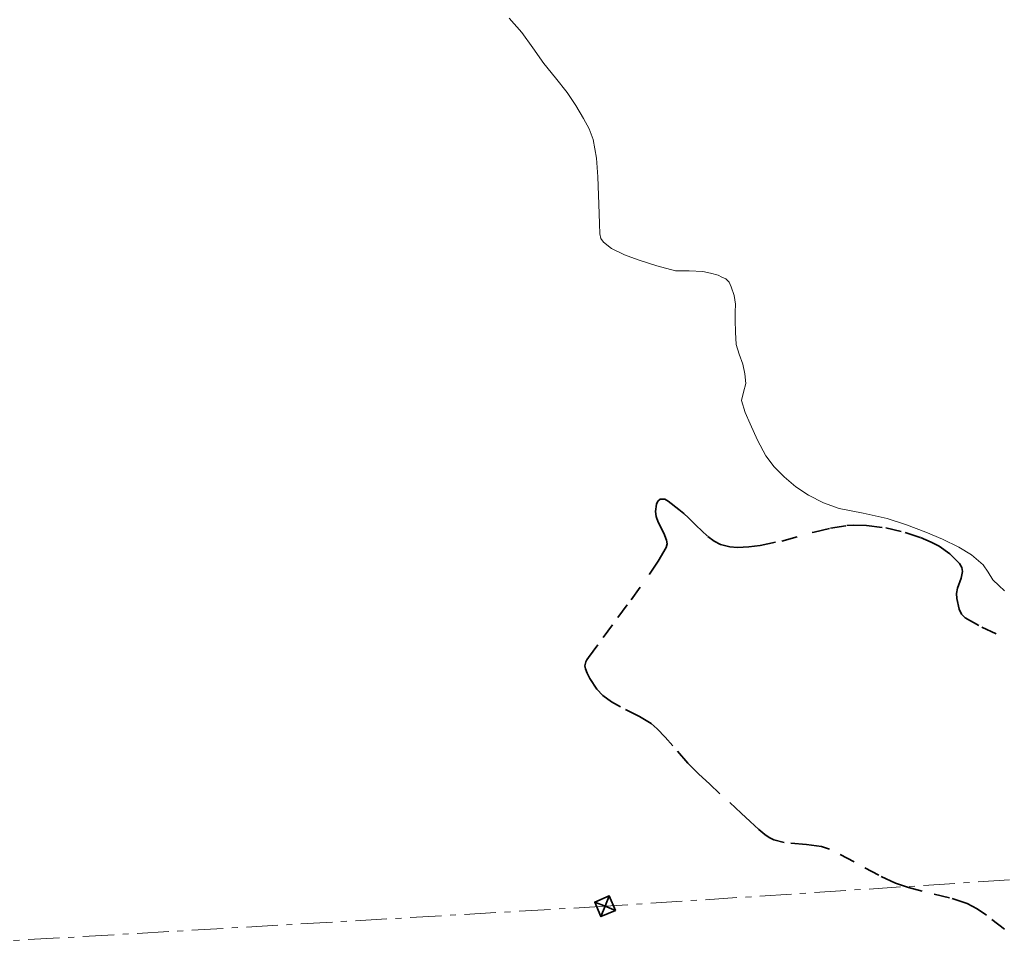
# Model space of a CAD drawing. Header units: metres. Extents: x 407555 to 411072, y 4571682 to 4574038.
# Tile 21 of 67: x 408589 to 408902, y 4572871 to 4573169. Entities that reach past the tile are written whole.
import ezdxf

# ---------------------------------------------------------------- set-up
doc = ezdxf.new("R2010")
doc.units = ezdxf.units.M
doc.header["$MEASUREMENT"] = 0
doc.linetypes.add('bt5mv20_liniae', pattern=[17.375, 10, -2.75, 1.875, -2.75])
doc.linetypes.add('bt5mv20_nopinta', pattern=[10, 5, -5])
doc.layers.get('0').update_dxf_attribs({"lineweight": 15})
for name, color, linetype, lineweight in [('COB01_LN', 7, 'Continuous', 15), ('ELE01_LN', 7, 'Continuous', 15), ('FLU01_LN', 7, 'Continuous', 15), ('TOR02_PT', 7, 'Continuous', 15)]:
    doc.layers.add(name, color=color, linetype=linetype, lineweight=lineweight)

# ---------------------------------------------------------------- blocks, each defined once
blk = doc.blocks.new('TORRE')
at = {"color": 0, "linetype": 'ByBlock', "lineweight": -2}
for points in [[(2.500502, -2.500498, 0), (2.500498, 2.500502, 0), (-2.500502, 2.500498, 0), (0, 0, 0), (2.500498, 2.500502, 0)], [(-2.500502, 2.500498, 0), (-2.500498, -2.500502, 0), (2.500502, -2.500498, 0), (0, 0, 0), (-2.500498, -2.500502, 0)]]:
    blk.add_polyline3d(points, dxfattribs=at)

msp = doc.modelspace()

# ---------------------------------------------------------------- linework, layer by layer
at = {"layer": 'COB01_LN', "color": 92, "linetype": 'bt5mv20_nopinta', "lineweight": 35}
for points in [[(408871.4, 4572892.56, 470.06), (408867.22, 4572893.99, 470.16), (408861.89, 4572896.47, 470.39), (408854.09, 4572900.78, 470.93), (408846.21, 4572904.76, 471.52), (408843.7, 4572905.57, 471.73), (408838.97, 4572906.23, 472.23), (408831.79, 4572906.9, 473.07), (408828.51, 4572907.78, 473.4), (408827.01, 4572908.49, 473.51), (408825.64, 4572909.45, 473.59), (408823.75, 4572911.08, 473.36), (408820.97, 4572913.61, 472.36), (408818.19, 4572916.2, 471.5), (408811.42, 4572922.41, 470.99), (408808.04, 4572925.53, 470.79), (408804.66, 4572928.65, 470.31), (408801.18, 4572932.18, 469.22), (408796.39, 4572937.67, 467.02), (408793.98, 4572940.42, 466.05), (408791.45, 4572943.09, 465.41), (408789.57, 4572944.71, 465.14), (408785.86, 4572947.02, 464.68), (408779.84, 4572950.01, 464.04), (408776.88, 4572951.68, 463.73), (408774.13, 4572953.68, 463.42), (408772.27, 4572955.64, 463.22), (408770.04, 4572959.09, 462.96), (408769.24, 4572960.75, 462.81), (408768.68, 4572962.17, 462.61), (408768.5, 4572963.09, 461.94), (408768.76, 4572964.37, 459.88), (408769.1, 4572965.04, 458.84), (408769.58, 4572965.76, 458.06), (408774.26, 4572972.11, 453.8), (408778.98, 4572978.48, 449.52), (408783.13, 4572984.11, 444.79), (408789.05, 4572992.26, 437.04), (408791.79, 4572996.41, 433.31), (408794.32, 4573000.77, 429.95), (408794.61, 4573001.94, 429.39), (408794.45, 4573003.09, 429.14), (408793.54, 4573005.3, 429.06), (408791.72, 4573008.83, 429.06), (408791.08, 4573010.56, 428.78), (408790.91, 4573012.21, 428.1), (408791.27, 4573014.57, 426.65), (408791.7, 4573015.52, 425.91), (408792.44, 4573016.09, 425.18), (408793.89, 4573016.07, 424.08), (408794.98, 4573015.53, 423.25), (408798.33, 4573012.86, 420.96), (408799.96, 4573011.53, 420.25), (408801.37, 4573010.22, 420.07), (408803.82, 4573007.76, 420.37), (408807.58, 4573004.22, 421.27), (408809.55, 4573002.78, 421.4), (408811.61, 4573001.72, 421.01), (408814.58, 4573000.97, 420.03), (408816.97, 4573000.79, 419.28), (408820.64, 4573000.95, 418.14), (408824.22, 4573001.39, 416.98), (408831.12, 4573002.8, 414.53), (408841.38, 4573005.66, 410.73), (408846.54, 4573006.9, 408.93), (408851.74, 4573007.69, 407.31), (408853.96, 4573007.82, 406.8), (408857.98, 4573007.76, 406.42), (408864.16, 4573006.99, 406.57), (408870.31, 4573005.51, 406.85), (408875.14, 4573003.92, 406.96), (408878.61, 4573002.46, 407.12), (408881.08, 4573001.15, 407.29), (408884.52, 4572998.74, 407.65), (408887.55, 4572995.67, 408.15), (408888.29, 4572994.33, 408.58), (408888.49, 4572993.14, 409.23), (408888.12, 4572991.02, 410.76), (408886.95, 4572987.78, 413.18), (408886.6, 4572986.14, 414.08), (408886.72, 4572984.5, 414.53), (408887.49, 4572981.12, 414.77), (408888.18, 4572979.53, 414.83), (408889.36, 4572978.34, 414.86), (408894.67, 4572975.43, 414.84), (408902.68, 4572971.67, 414.77)], [(408901.84, 4572879.33, 469.42), (408896.14, 4572883.82, 469.53), (408893.18, 4572885.83, 469.58), (408890.04, 4572887.44, 469.65), (408884.44, 4572889.32, 469.78), (408875.72, 4572891.42, 469.96), (408871.4, 4572892.56, 470.06)]]:
    msp.add_polyline3d(points, dxfattribs=at)
at = {"layer": 'ELE01_LN', "color": 1, "linetype": 'bt5mv20_liniae', "lineweight": 15}
msp.add_polyline3d([(411060.04, 4573027.22, 328.65), (410784.49, 4573012.62, 359.04), (410535.01, 4572995.68, 408.81), (410305.28, 4572982.67, 482.22), (410106.54, 4572969.06, 481.26), (409811.81, 4572951.61, 466.46), (409626.85, 4572940.14, 497.21), (409481.37, 4572931.39, 533.09), (409372.24, 4572924.74, 518.51), (409180.88, 4572913.16, 478.36), (408774.89, 4572886.61, 495.11), (408395.19, 4572864.62, 493.85), (408198.83, 4572853.09, 492.1), (408052.44, 4572843.41, 507.75), (407930.81, 4572836.32, 511.64), (407829.79, 4572830.41, 504.31), (407568.41, 4572814.36, 478.69)], dxfattribs=at)
at = {"layer": 'FLU01_LN', "color": 150, "linetype": 'Continuous', "lineweight": 15}
for points in [[(408765.56, 4573141.38, 387.18), (408762.82, 4573145.44, 386.78), (408759.14, 4573150.11, 386.42), (408755.44, 4573154.75, 386.05), (408751.96, 4573159.68, 385.6), (408748.45, 4573164.61, 385.16), (408744.44, 4573169.16, 384.73)], [(408901.91, 4572986.97, 407.81), (408900.04, 4572988.68, 407.69), (408898.23, 4572990.48, 407.57), (408896.66, 4572992.86, 407.4), (408895.07, 4572995.25, 407.21), (408891.42, 4572998.37, 406.81), (408887.32, 4573000.87, 406.42), (408882.18, 4573003.39, 406.09), (408876.93, 4573005.64, 405.77), (408870.77, 4573007.95, 405.28), (408864.54, 4573010, 404.78), (408856.94, 4573011.62, 404.34), (408849.31, 4573013.18, 403.88), (408844.34, 4573014.98, 403.36), (408839.59, 4573017.39, 402.8), (408835.53, 4573020.06, 402.42), (408831.8, 4573023.17, 402.02), (408828.66, 4573026.35, 401.41), (408826.01, 4573029.91, 400.8), (408823.33, 4573034.88, 400.23), (408820.97, 4573040.05, 399.65), (408819.44, 4573043.73, 399.22), (408818.31, 4573047.47, 398.8), (408818.89, 4573050.16, 398.54), (408819.67, 4573052.87, 398.33), (408819.34, 4573055.96, 398.19), (408818.72, 4573059.05, 398.07), (408817.54, 4573062.19, 397.86), (408816.59, 4573065.34, 397.53), (408816.31, 4573069.2, 396.96), (408816.24, 4573073.07, 396.38), (408816.29, 4573075.63, 396.02), (408816.32, 4573078.19, 395.7), (408815.89, 4573080.95, 395.43), (408814.97, 4573083.66, 395.21), (408814.33, 4573085.12, 395.11), (408813.29, 4573086.17, 395), (408812.05, 4573086.77, 394.86), (408810.8, 4573087.36, 394.72), (408808.36, 4573087.96, 394.39), (408805.92, 4573088.56, 394.05), (408801.63, 4573088.7, 393.69), (408797.31, 4573088.75, 393.39), (408791.34, 4573090.32, 392.68), (408785.45, 4573092.28, 391.98), (408781.11, 4573093.87, 391.5), (408776.88, 4573095.89, 391.04), (408774.4, 4573097.84, 390.79), (408773.55, 4573099.09, 390.67), (408773.18, 4573100.5, 390.54), (408773.08, 4573103.73, 390.23), (408772.99, 4573106.95, 389.91), (408772.77, 4573112.81, 389.33), (408772.55, 4573118.67, 388.79), (408772.14, 4573124.6, 388.39), (408771.12, 4573130.5, 388.06), (408769.84, 4573133.94, 387.82), (408768.07, 4573137.16, 387.57), (408765.56, 4573141.38, 387.18)]]:
    msp.add_polyline3d(points, dxfattribs=at)

# ---------------------------------------------------------------- block references
at = {"layer": 'TOR02_PT', "color": 1, "linetype": 'Continuous', "lineweight": 35, "xscale": 1.000001, "yscale": 1.000001, "zscale": 1.000001, "rotation": 22.716879}
msp.add_blockref('TORRE', (408774.89, 4572886.61, 495.11), dxfattribs=at)

doc.saveas('drawing.dxf')
